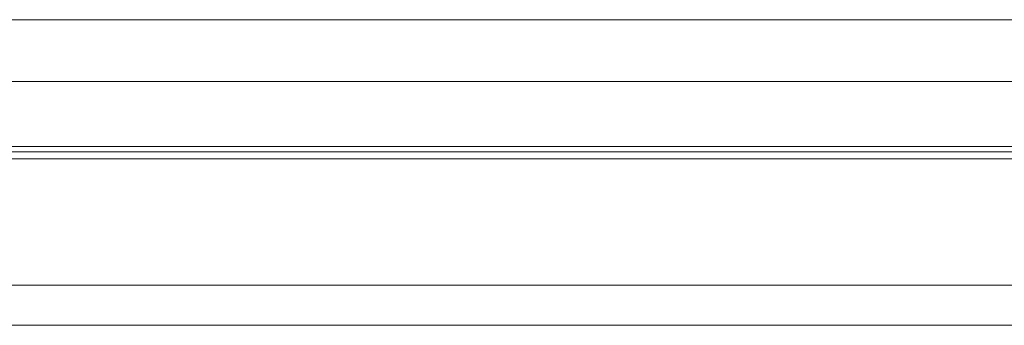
# Model space of a CAD drawing. Header units: millimetres. Extents: x 1334 to 1860, y 187 to 354.
# Tile 4 of 50: x 1719 to 1768, y 215 to 230. Entities that reach past the tile are written whole.
import ezdxf

# ---------------------------------------------------------------- set-up
doc = ezdxf.new("R2010")
doc.units = ezdxf.units.MM
doc.header["$LTSCALE"] = 2
doc.layers.add('OUT', color=3, linetype='Continuous')

msp = doc.modelspace()

# ---------------------------------------------------------------- linework, layer by layer
at = {"layer": 'OUT', "color": 0, "linetype": 'Continuous', "lineweight": 15}
for p, q in [((1779.787, 229.867), (1707.787, 229.867)), ((1779.787, 226.791), (1707.787, 226.791)), ((1634.529, 223.287), (1850.787, 223.287)), ((1796.787, 223.541), (1690.787, 223.541)), ((1634.75, 222.934), (1850.787, 222.934)), ((1636.391, 216.641), (1850.787, 216.641)), ((1580.787, 214.641), (1850.787, 214.641))]:
    msp.add_line(p, q, dxfattribs=at)

doc.saveas('drawing.dxf')
